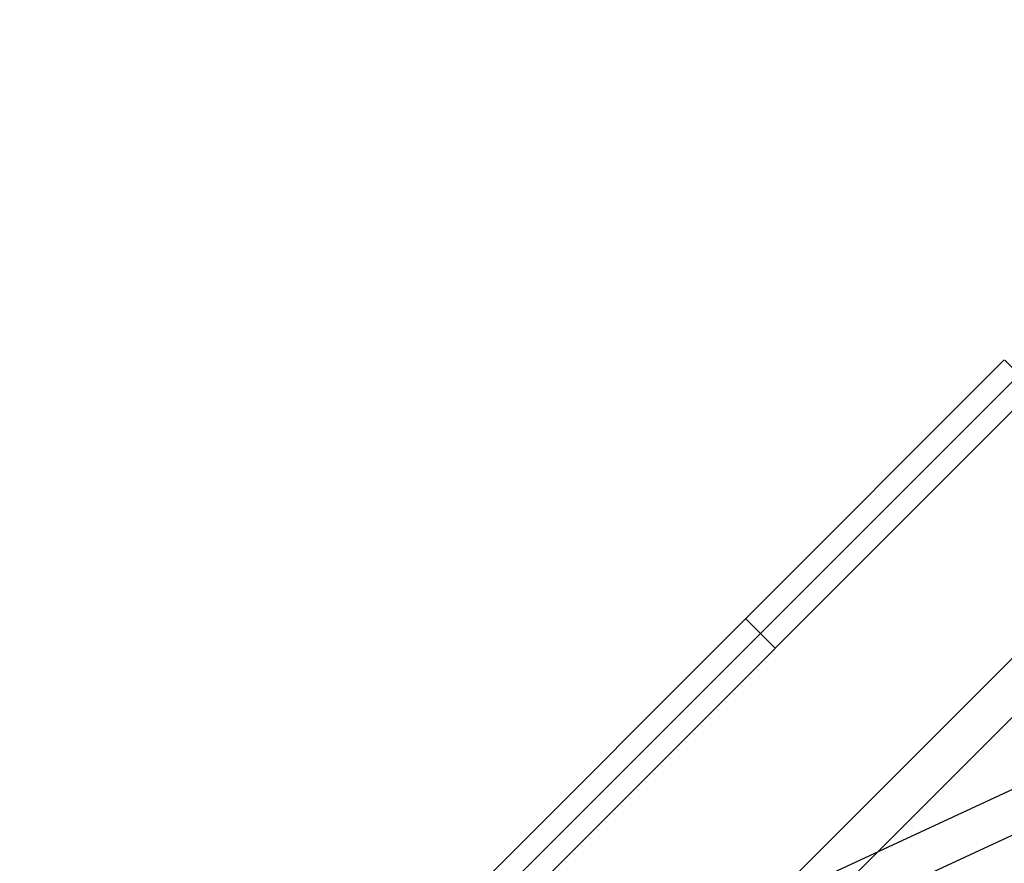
# Model space of a CAD drawing. Header units: millimetres. Extents: x -1690 to 192, y -898 to 54.
# Tile 242 of 256: x 103 to 138, y 18 to 48. Entities that reach past the tile are written whole.
import ezdxf

# ---------------------------------------------------------------- set-up
doc = ezdxf.new("R2010")
doc.units = ezdxf.units.MM
doc.header["$MEASUREMENT"] = 0
doc.layers.add('OVIDIO 186x93x72h', color=7, linetype='Continuous')

msp = doc.modelspace()

# ---------------------------------------------------------------- linework, layer by layer
at = {"layer": 'OVIDIO 186x93x72h'}
for points in [[(125.185, 11.599), (161.369, 47.782)], [(126.245, 10.538), (162.437, 46.729)], [(119.704, 17.079), (138.23, 35.605)], [(138.23, 35.605), (119.704, 17.079)], [(138.761, 35.075), (120.235, 16.549)], [(128.967, 26.342), (130.028, 25.281)]]:
    msp.add_lwpolyline(points, dxfattribs=at)
at = {"layer": 'OVIDIO 186x93x72h', "extrusion": (0, 1, 0)}
for points in [[(-165.568, 717.333), (749.111, 717.333)], [(749.111, 715.085), (-165.189, 715.085)], [(-165.189, 715.085), (749.111, 715.085)], [(-165.57, 716.988), (749.111, 716.988)], [(-165.568, 718.874), (749.111, 718.874)], [(-165.568, 717.374), (749.111, 717.374)], [(749.111, 717.374), (-165.568, 717.374)], [(749.111, 718.874), (-165.568, 718.874)]]:
    msp.add_lwpolyline(points, dxfattribs=at)
at = {"layer": 'OVIDIO 186x93x72h', "extrusion": (-0.265507, 0.881208, -0.391124)}
for points in [[(-171.945, 657.252), (-126.326, 598.032)], [(-126.326, 598.032), (-171.945, 657.252)]]:
    msp.add_lwpolyline(points, dxfattribs=at)
at = {"layer": 'OVIDIO 186x93x72h', "extrusion": (-0.202852, -0.108979, 0.973126)}
for points in [[(41.457, 164.814), (41.457, 325.47)], [(41.457, 325.47), (41.457, 164.814)], [(41.752, 325.47), (41.752, 164.814)], [(42.048, 325.47), (42.048, 164.814)], [(42.048, 164.814), (42.048, 325.47)]]:
    msp.add_lwpolyline(points, dxfattribs=at)
at = {"layer": 'OVIDIO 186x93x72h', "extrusion": (-0.265352, 0.881274, -0.39108)}
for points in [[(-168.649, 646.43), (-124.336, 588.875)], [(-159.007, 607.925), (-117.14, 553.546)]]:
    msp.add_lwpolyline(points, dxfattribs=at)
at = {"layer": 'OVIDIO 186x93x72h', "extrusion": (-7.53877e-07, 1, 0)}
for points in [[(-165.189, 716.426), (749.111, 716.428)], [(749.111, 716.428), (-165.189, 716.426)]]:
    msp.add_lwpolyline(points, dxfattribs=at)
at = {"layer": 'OVIDIO 186x93x72h', "extrusion": (-0.26556, 0.881185, -0.391139)}
for points in [[(-126.348, 596.592), (-172.669, 656.71)], [(-172.669, 656.71), (-126.348, 596.592)]]:
    msp.add_lwpolyline(points, dxfattribs=at)
at = {"layer": 'OVIDIO 186x93x72h', "extrusion": (-0.265352, 0.881275, -0.391079)}
for points in [[(-168.859, 654.392), (-126.475, 599.342)], [(-126.475, 599.342), (-168.859, 654.392)], [(-126.654, 599.204), (-169.038, 654.254)], [(-169.038, 654.254), (-126.654, 599.204)]]:
    msp.add_lwpolyline(points, dxfattribs=at)
at = {"layer": 'OVIDIO 186x93x72h', "extrusion": (-0.235702, -0.235702, 0.942809)}
for points in [[(95.67, 268.87), (95.67, 377.947)], [(96.618, 377.947), (96.618, 268.87)], [(94.369, 365.621), (94.369, 260.213)], [(98.516, 268.87), (98.516, 377.947)], [(99.464, 377.947), (99.464, 268.87)], [(93.592, 362.612), (93.592, 258.072)]]:
    msp.add_lwpolyline(points, dxfattribs=at)
at = {"layer": 'OVIDIO 186x93x72h', "extrusion": (0.007398, -0.007398, 0.999945)}
for points in [[(139.307, 34.532), (138.246, 35.592)], [(138.246, 35.592), (139.307, 34.532)]]:
    msp.add_lwpolyline(points, dxfattribs=at)
at = {"layer": 'OVIDIO 186x93x72h', "extrusion": (0.999884, 0.000231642, -0.015217)}
msp.add_lwpolyline([(35.056, -0.53), (24.51, 692.192)], dxfattribs=at)
at = {"layer": 'OVIDIO 186x93x72h', "extrusion": (0.000378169, 0.000378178, 1)}
for points in [[(139.292, 34.545), (120.766, 16.019)], [(120.766, 16.019), (139.292, 34.545)]]:
    msp.add_lwpolyline(points, dxfattribs=at)
at = {"layer": 'OVIDIO 186x93x72h', "extrusion": (-0.202866, -0.108989, 0.973122)}
for points in [[(42.458, 251.481), (42.458, 308.862)], [(42.458, 308.862), (42.458, 251.481)], [(43.17, 251.481), (43.17, 308.862)]]:
    msp.add_lwpolyline(points, dxfattribs=at)
at = {"layer": 'OVIDIO 186x93x72h', "extrusion": (-0.202863, -0.108986, 0.973123)}
for points in [[(43.883, 251.478), (43.883, 308.859)], [(43.883, 308.859), (43.883, 251.478)]]:
    msp.add_lwpolyline(points, dxfattribs=at)
at = {"layer": 'OVIDIO 186x93x72h', "extrusion": (-0.108979, -0.202852, 0.973126)}
for points in [[(144.804, 270.732), (144.804, 110.076)], [(144.804, 110.076), (144.804, 270.732)], [(145.099, 270.732), (145.099, 110.076)], [(145.394, 110.076), (145.394, 270.732)], [(145.394, 270.732), (145.394, 110.076)]]:
    msp.add_lwpolyline(points, dxfattribs=at)
at = {"layer": 'OVIDIO 186x93x72h', "extrusion": (0.881274, -0.265352, -0.39108)}
msp.add_lwpolyline([(31.644, 615.791), (73.512, 670.17)], dxfattribs=at)
at = {"layer": 'OVIDIO 186x93x72h', "extrusion": (-0.046296, -0.021464, 0.998697)}
for points in [[(39.908, 79.467), (39.908, 179.978)], [(41.394, 78.498), (41.394, 179.803)]]:
    msp.add_lwpolyline(points, dxfattribs=at)
at = {"layer": 'OVIDIO 186x93x72h', "extrusion": (-0.12261, 0.276089, 0.953279)}
msp.add_lwpolyline([(-123.968, 246.106), (-123.968, 244.606)], dxfattribs=at)

doc.saveas('drawing.dxf')
